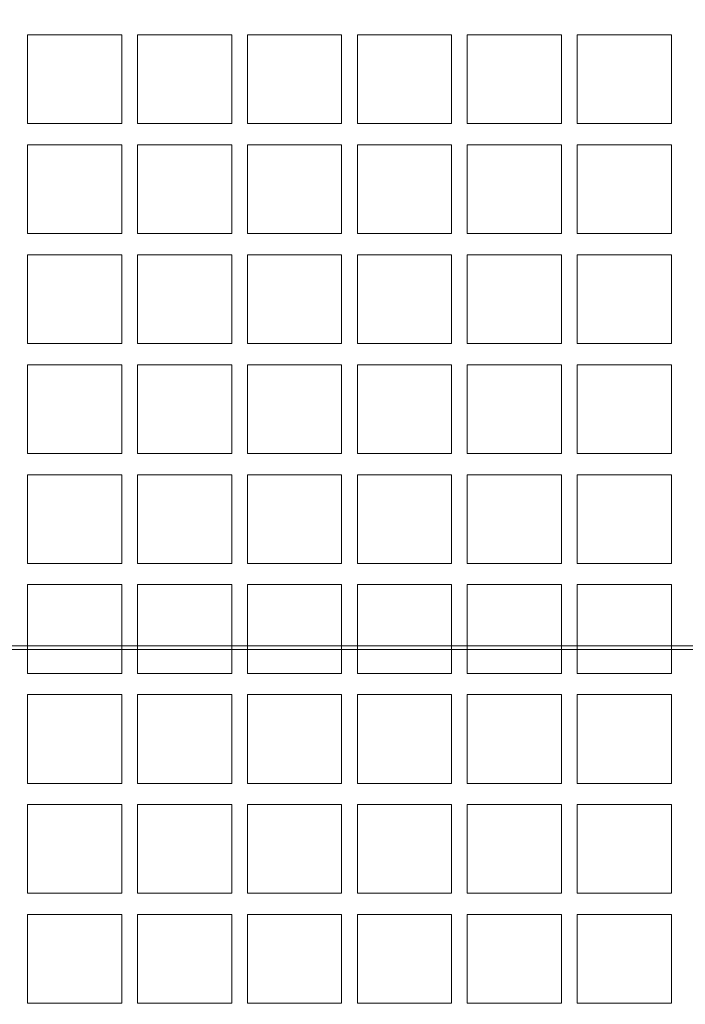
# Model space of a CAD drawing. Header units: metres. Extents: x -167 to 262, y -186 to 508.
# Tile 240 of 256: x 72.31 to 74.13, y 39.28 to 41.96. Entities that reach past the tile are written whole.
import ezdxf
from ezdxf.enums import TextEntityAlignment as Align

# ---------------------------------------------------------------- set-up
doc = ezdxf.new("R2010")
doc.units = ezdxf.units.M
doc.header["$MEASUREMENT"] = 0
doc.layers.add('60 Auffüllung', color=7, linetype='Continuous')
doc.layers.add('60 Stellplätze', color=7, linetype='Continuous')
doc.styles.add('ERSTELLTER_STIL_2', font='arial.ttf')

# ---------------------------------------------------------------- blocks, each defined once
blk = doc.blocks.new('*X50', base_point=(27236.1321, 33357.279))
at = {"layer": '60 Auffüllung', "color": 253, "linetype": 'Continuous', "lineweight": 18, "true_color": 0xb4b4b4}
for p, q in [((72.5891, 41.9212), (72.3321, 41.9212)), ((72.3321, 41.9212), (72.3321, 41.679)), ((72.5891, 41.679), (72.5891, 41.9212)), ((72.8891, 41.9212), (72.6321, 41.9212)), ((72.6321, 41.9212), (72.6321, 41.679)), ((72.8891, 41.679), (72.8891, 41.9212)), ((73.1891, 41.9212), (72.9321, 41.9212)), ((72.9321, 41.9212), (72.9321, 41.679)), ((73.1891, 41.679), (73.1891, 41.9212)), ((73.4891, 41.9212), (73.2321, 41.9212)), ((73.2321, 41.9212), (73.2321, 41.679)), ((73.4891, 41.679), (73.4891, 41.9212)), ((73.7891, 41.9212), (73.5321, 41.9212)), ((73.5321, 41.9212), (73.5321, 41.679)), ((73.7891, 41.679), (73.7891, 41.9212)), ((74.0891, 41.9212), (73.8321, 41.9212)), ((73.8321, 41.9212), (73.8321, 41.679)), ((74.0891, 41.679), (74.0891, 41.9212)), ((72.3321, 41.679), (72.5891, 41.679)), ((72.6321, 41.679), (72.8891, 41.679)), ((72.9321, 41.679), (73.1891, 41.679)), ((73.2321, 41.679), (73.4891, 41.679)), ((73.5321, 41.679), (73.7891, 41.679)), ((73.8321, 41.679), (74.0891, 41.679)), ((72.5891, 41.6212), (72.3321, 41.6212)), ((72.3321, 41.6212), (72.3321, 41.379)), ((72.5891, 41.379), (72.5891, 41.6212)), ((72.8891, 41.6212), (72.6321, 41.6212)), ((72.6321, 41.6212), (72.6321, 41.379)), ((72.8891, 41.379), (72.8891, 41.6212)), ((73.1891, 41.6212), (72.9321, 41.6212)), ((72.9321, 41.6212), (72.9321, 41.379)), ((73.1891, 41.379), (73.1891, 41.6212)), ((73.4891, 41.6212), (73.2321, 41.6212)), ((73.2321, 41.6212), (73.2321, 41.379)), ((73.4891, 41.379), (73.4891, 41.6212)), ((73.7891, 41.6212), (73.5321, 41.6212)), ((73.5321, 41.6212), (73.5321, 41.379)), ((73.7891, 41.379), (73.7891, 41.6212)), ((74.0891, 41.6212), (73.8321, 41.6212)), ((73.8321, 41.6212), (73.8321, 41.379)), ((74.0891, 41.379), (74.0891, 41.6212)), ((72.3321, 41.379), (72.5891, 41.379)), ((72.6321, 41.379), (72.8891, 41.379)), ((72.9321, 41.379), (73.1891, 41.379)), ((73.2321, 41.379), (73.4891, 41.379)), ((73.5321, 41.379), (73.7891, 41.379)), ((73.8321, 41.379), (74.0891, 41.379)), ((72.5891, 41.3212), (72.3321, 41.3212)), ((72.3321, 41.3212), (72.3321, 41.079)), ((72.5891, 41.079), (72.5891, 41.3212)), ((72.8891, 41.3212), (72.6321, 41.3212)), ((72.6321, 41.3212), (72.6321, 41.079)), ((72.8891, 41.079), (72.8891, 41.3212)), ((73.1891, 41.3212), (72.9321, 41.3212)), ((72.9321, 41.3212), (72.9321, 41.079)), ((73.1891, 41.079), (73.1891, 41.3212)), ((73.4891, 41.3212), (73.2321, 41.3212)), ((73.2321, 41.3212), (73.2321, 41.079)), ((73.4891, 41.079), (73.4891, 41.3212)), ((73.7891, 41.3212), (73.5321, 41.3212)), ((73.5321, 41.3212), (73.5321, 41.079)), ((73.7891, 41.079), (73.7891, 41.3212)), ((74.0891, 41.3212), (73.8321, 41.3212)), ((73.8321, 41.3212), (73.8321, 41.079)), ((74.0891, 41.079), (74.0891, 41.3212)), ((72.3321, 41.079), (72.5891, 41.079)), ((72.6321, 41.079), (72.8891, 41.079)), ((72.9321, 41.079), (73.1891, 41.079)), ((73.2321, 41.079), (73.4891, 41.079)), ((73.5321, 41.079), (73.7891, 41.079)), ((73.8321, 41.079), (74.0891, 41.079)), ((72.5891, 41.0212), (72.3321, 41.0212)), ((72.3321, 41.0212), (72.3321, 40.779)), ((72.5891, 40.779), (72.5891, 41.0212)), ((72.8891, 41.0212), (72.6321, 41.0212)), ((72.6321, 41.0212), (72.6321, 40.779)), ((72.8891, 40.779), (72.8891, 41.0212)), ((73.1891, 41.0212), (72.9321, 41.0212)), ((72.9321, 41.0212), (72.9321, 40.779)), ((73.1891, 40.779), (73.1891, 41.0212)), ((73.4891, 41.0212), (73.2321, 41.0212)), ((73.2321, 41.0212), (73.2321, 40.779)), ((73.4891, 40.779), (73.4891, 41.0212)), ((73.7891, 41.0212), (73.5321, 41.0212)), ((73.5321, 41.0212), (73.5321, 40.779)), ((73.7891, 40.779), (73.7891, 41.0212)), ((74.0891, 41.0212), (73.8321, 41.0212)), ((73.8321, 41.0212), (73.8321, 40.779)), ((74.0891, 40.779), (74.0891, 41.0212)), ((72.3321, 40.779), (72.5891, 40.779)), ((72.6321, 40.779), (72.8891, 40.779)), ((72.9321, 40.779), (73.1891, 40.779)), ((73.2321, 40.779), (73.4891, 40.779)), ((73.5321, 40.779), (73.7891, 40.779)), ((73.8321, 40.779), (74.0891, 40.779)), ((72.5891, 40.7212), (72.3321, 40.7212)), ((72.3321, 40.7212), (72.3321, 40.479)), ((72.5891, 40.479), (72.5891, 40.7212)), ((72.8891, 40.7212), (72.6321, 40.7212)), ((72.6321, 40.7212), (72.6321, 40.479)), ((72.8891, 40.479), (72.8891, 40.7212)), ((73.1891, 40.7212), (72.9321, 40.7212)), ((72.9321, 40.7212), (72.9321, 40.479)), ((73.1891, 40.479), (73.1891, 40.7212)), ((73.4891, 40.7212), (73.2321, 40.7212)), ((73.2321, 40.7212), (73.2321, 40.479)), ((73.4891, 40.479), (73.4891, 40.7212)), ((73.7891, 40.7212), (73.5321, 40.7212)), ((73.5321, 40.7212), (73.5321, 40.479)), ((73.7891, 40.479), (73.7891, 40.7212)), ((74.0891, 40.7212), (73.8321, 40.7212)), ((73.8321, 40.7212), (73.8321, 40.479)), ((74.0891, 40.479), (74.0891, 40.7212)), ((72.3321, 40.479), (72.5891, 40.479)), ((72.6321, 40.479), (72.8891, 40.479)), ((72.9321, 40.479), (73.1891, 40.479)), ((73.2321, 40.479), (73.4891, 40.479)), ((73.5321, 40.479), (73.7891, 40.479)), ((73.8321, 40.479), (74.0891, 40.479)), ((72.5891, 40.4212), (72.3321, 40.4212)), ((72.3321, 40.4212), (72.3321, 40.179)), ((72.5891, 40.179), (72.5891, 40.4212)), ((72.8891, 40.4212), (72.6321, 40.4212)), ((72.6321, 40.4212), (72.6321, 40.179)), ((72.8891, 40.179), (72.8891, 40.4212)), ((73.1891, 40.4212), (72.9321, 40.4212)), ((72.9321, 40.4212), (72.9321, 40.179)), ((73.1891, 40.179), (73.1891, 40.4212)), ((73.4891, 40.4212), (73.2321, 40.4212)), ((73.2321, 40.4212), (73.2321, 40.179)), ((73.4891, 40.179), (73.4891, 40.4212)), ((73.7891, 40.4212), (73.5321, 40.4212)), ((73.5321, 40.4212), (73.5321, 40.179)), ((73.7891, 40.179), (73.7891, 40.4212)), ((74.0891, 40.4212), (73.8321, 40.4212)), ((73.8321, 40.4212), (73.8321, 40.179)), ((74.0891, 40.179), (74.0891, 40.4212)), ((72.3321, 40.179), (72.5891, 40.179)), ((72.6321, 40.179), (72.8891, 40.179)), ((72.9321, 40.179), (73.1891, 40.179)), ((73.2321, 40.179), (73.4891, 40.179)), ((73.5321, 40.179), (73.7891, 40.179)), ((73.8321, 40.179), (74.0891, 40.179)), ((72.5891, 40.1212), (72.3321, 40.1212)), ((72.3321, 40.1212), (72.3321, 39.879)), ((72.5891, 39.879), (72.5891, 40.1212)), ((72.8891, 40.1212), (72.6321, 40.1212)), ((72.6321, 40.1212), (72.6321, 39.879)), ((72.8891, 39.879), (72.8891, 40.1212)), ((73.1891, 40.1212), (72.9321, 40.1212)), ((72.9321, 40.1212), (72.9321, 39.879)), ((73.1891, 39.879), (73.1891, 40.1212)), ((73.4891, 40.1212), (73.2321, 40.1212)), ((73.2321, 40.1212), (73.2321, 39.879)), ((73.4891, 39.879), (73.4891, 40.1212)), ((73.7891, 40.1212), (73.5321, 40.1212)), ((73.5321, 40.1212), (73.5321, 39.879)), ((73.7891, 39.879), (73.7891, 40.1212)), ((74.0891, 40.1212), (73.8321, 40.1212)), ((73.8321, 40.1212), (73.8321, 39.879)), ((74.0891, 39.879), (74.0891, 40.1212)), ((72.3321, 39.879), (72.5891, 39.879)), ((72.6321, 39.879), (72.8891, 39.879)), ((72.9321, 39.879), (73.1891, 39.879)), ((73.2321, 39.879), (73.4891, 39.879)), ((73.5321, 39.879), (73.7891, 39.879)), ((73.8321, 39.879), (74.0891, 39.879)), ((72.5891, 39.8212), (72.3321, 39.8212)), ((72.3321, 39.8212), (72.3321, 39.579)), ((72.5891, 39.579), (72.5891, 39.8212)), ((72.8891, 39.8212), (72.6321, 39.8212)), ((72.6321, 39.8212), (72.6321, 39.579)), ((72.8891, 39.579), (72.8891, 39.8212)), ((73.1891, 39.8212), (72.9321, 39.8212)), ((72.9321, 39.8212), (72.9321, 39.579)), ((73.1891, 39.579), (73.1891, 39.8212)), ((73.4891, 39.8212), (73.2321, 39.8212)), ((73.2321, 39.8212), (73.2321, 39.579)), ((73.4891, 39.579), (73.4891, 39.8212)), ((73.7891, 39.8212), (73.5321, 39.8212)), ((73.5321, 39.8212), (73.5321, 39.579)), ((73.7891, 39.579), (73.7891, 39.8212)), ((74.0891, 39.8212), (73.8321, 39.8212)), ((73.8321, 39.8212), (73.8321, 39.579)), ((74.0891, 39.579), (74.0891, 39.8212)), ((72.3321, 39.579), (72.5891, 39.579)), ((72.6321, 39.579), (72.8891, 39.579)), ((72.9321, 39.579), (73.1891, 39.579)), ((73.2321, 39.579), (73.4891, 39.579)), ((73.5321, 39.579), (73.7891, 39.579)), ((73.8321, 39.579), (74.0891, 39.579)), ((72.5891, 39.5212), (72.3321, 39.5212)), ((72.3321, 39.5212), (72.3321, 39.279)), ((72.5891, 39.279), (72.5891, 39.5212)), ((72.8891, 39.5212), (72.6321, 39.5212)), ((72.6321, 39.5212), (72.6321, 39.279)), ((72.8891, 39.279), (72.8891, 39.5212)), ((73.1891, 39.5212), (72.9321, 39.5212)), ((72.9321, 39.5212), (72.9321, 39.279)), ((73.1891, 39.279), (73.1891, 39.5212)), ((73.4891, 39.5212), (73.2321, 39.5212)), ((73.2321, 39.5212), (73.2321, 39.279)), ((73.4891, 39.279), (73.4891, 39.5212)), ((73.7891, 39.5212), (73.5321, 39.5212)), ((73.5321, 39.5212), (73.5321, 39.279)), ((73.7891, 39.279), (73.7891, 39.5212)), ((74.0891, 39.5212), (73.8321, 39.5212)), ((73.8321, 39.5212), (73.8321, 39.279)), ((74.0891, 39.279), (74.0891, 39.5212)), ((72.3321, 39.279), (72.5891, 39.279)), ((72.6321, 39.279), (72.8891, 39.279)), ((72.9321, 39.279), (73.1891, 39.279)), ((73.2321, 39.279), (73.4891, 39.279)), ((73.5321, 39.279), (73.7891, 39.279)), ((73.8321, 39.279), (74.0891, 39.279))]:
    blk.add_line(p, q, dxfattribs=at)
blk = doc.blocks.new('Parkplätze 27_2')
at = {"layer": '60 Stellplätze', "color": 7, "linetype": 'Continuous', "lineweight": 13, "flags": 128}
blk.add_lwpolyline([(2.745, 0), (2.755, 0), (2.755, 5.4989), (2.745, 5.4989)], close=True, dxfattribs=at)
at = {"layer": '60 Stellplätze', "color": 7, "linetype": 'Continuous', "lineweight": 13, "style": 'ERSTELLTER_STIL_2'}
for tag, p in [('num_start_0', (0.4, 0.4146)), ('num_start_1', (3.15, 0.4171)), ('num_start_2', (5.9, 0.4146))]:
    blk.add_attdef(tag, text='', height=0.3, dxfattribs=at).set_placement(p, align=Align.MIDDLE_CENTER)

msp = doc.modelspace()

# ---------------------------------------------------------------- hatches: boundary and pattern name
at = {"layer": '60 Auffüllung', "linetype": 'Continuous', "lineweight": 18, "true_color": 0xefefef}
h = msp.add_hatch(dxfattribs=at)
h.set_pattern_fill('Erde_1_0001', style=0, pattern_type=2)
h.set_pattern_definition([(0, (27236.1321, 33357.27905), (0, 0.779422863), [0.04875, -0.40125]), (0, (27236.3571, 33357.66876), (0, 0.779422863), [0.04875, -0.40125]), (60, (27236.1321, 33357.27905), (-0.675, 0.389711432), [0.04875, -0.40125]), (60, (27236.5821, 33357.27905), (-0.675, 0.389711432), [0.04875, -0.40125]), (120, (27236.18084, 33357.27905), (0.675, 0.389711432), [0.04875, -0.40125]), (120, (27236.63084, 33357.27905), (0.675, 0.389711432), [0.04875, -0.40125]), (0, (27236.1321, 33357.35405), (0, 0.15), [0, -0.15, 0, -0.225]), (45, (27236.2071, 33357.35405), (-0.1060660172, 0.1060660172), [0, -0.1125, 0, -0.1875])])
h.paths.add_polyline_path([(2.3366, 24.8593), (2.3419, 13.496, 0.033836), (8.8613, 14.0911, 0.026308), (13.8582, 15.1616, -0.024635), (17.3411, 16.2775), (17.3411, 24.6258), (15.3411, 24.6258), (15.3411, 30.4887), (17.3411, 30.4887), (17.3411, 43.9997), (58.1625, 43.9997), (58.1625, 45.7494), (101.6632, 45.7486), (101.6702, 49.0078), (2.342, 49.0078)])
h.paths.add_polyline_path([(9.5982, 27.1903), (4.651, 27.1903), (4.651, 42.9257), (4.651, 43.8257), (9.5982, 43.8257), (9.5982, 42.9257)], flags=0)
h.paths.add_polyline_path([(14.4618, 25.704, -0.414214), (13.8618, 26.304, -0.414214), (14.4618, 26.904, -0.414214), (15.0618, 26.304, -0.414214)], flags=0)

# ---------------------------------------------------------------- block references
at = {"layer": '60 Auffüllung', "color": 8, "lineweight": 18}
msp.add_blockref('*X50', (27236.1321, 33357.279), dxfattribs=at)
at = {"layer": '60 Stellplätze', "color": 7, "linetype": 'Continuous', "lineweight": 13, "rotation": 89.9945255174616}
msp.add_blockref('Parkplätze 27_2', (77.6619, 37.4991), dxfattribs=at)

doc.saveas('drawing.dxf')
